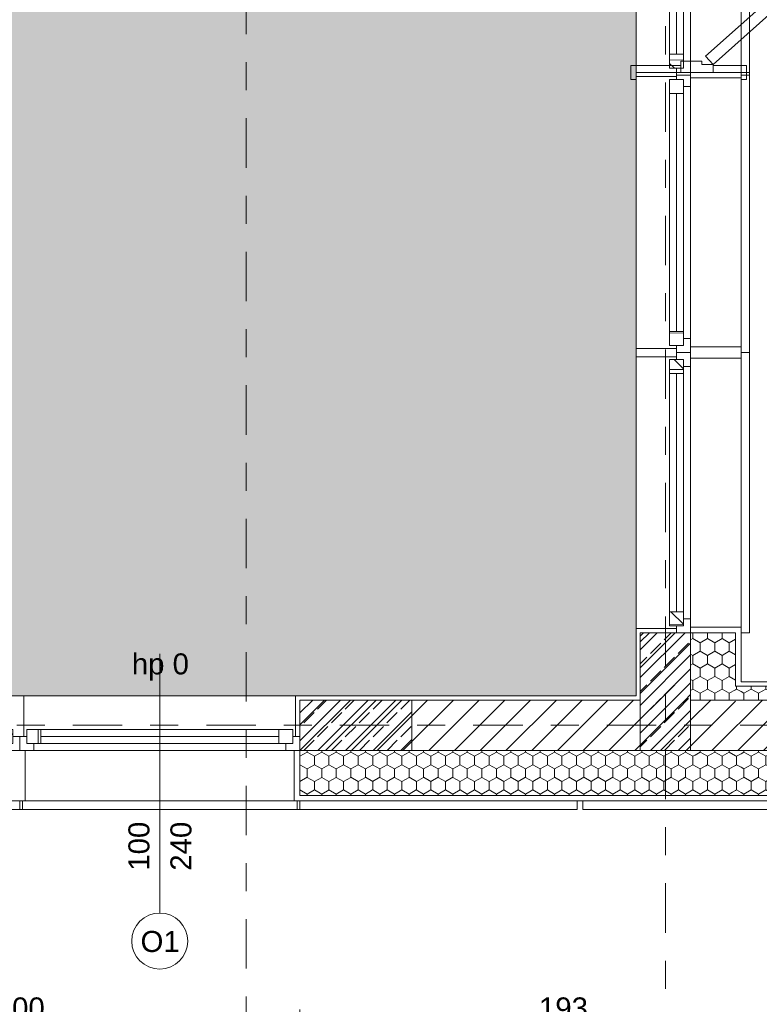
# Model space of a CAD drawing. Extents: x 5465377 to 5465550, y 5925276 to 5925338.
# Tile 71 of 182: x 5465393.15 to 5465395.79, y 5925328.96 to 5925332.47. Entities that reach past the tile are written whole.
import ezdxf
from ezdxf.enums import TextEntityAlignment as Align

# ---------------------------------------------------------------- set-up
doc = ezdxf.new("R2010")
doc.units = 0
doc.header["$MEASUREMENT"] = 0
doc.linetypes.add('Krawędzie ukryte', pattern=[0.19561111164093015, 0.1411111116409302, -0.05449999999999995])
doc.linetypes.add('Kropki i Kreski', pattern=[0.33513888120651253, 0.1763888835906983, -0.08819444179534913, 0, -0.07055555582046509])
for name, color, linetype, lineweight in [('0_Nr_Pióra__1', 7, 'Continuous', 13), ('0_Nr_Pióra__142', 7, 'Continuous', 18), ('0_Nr_Pióra__61', 251, 'Continuous', 20), ('_______wymiarowanie_Nr_Pióra__201', 150, 'Continuous', 0), ('_ARCH_Sciany_Nr_Pióra__141', 7, 'Continuous', 0), ('_ARCH_Sciany_Nr_Pióra__142', 7, 'Continuous', 18), ('_ARCH_strefy_Nr_Pióra__121', 255, 'Continuous', 0), ('_ARCH_strefy_Nr_Pióra__141', 7, 'Continuous', 0), ('Drzwi ArchiCAD_Nr_Pióra__141', 7, 'Continuous', 0), ('EGBD03_Nr_Pióra__141', 7, 'Continuous', 0), ('Okna ArchiCADa_Nr_Pióra__103', 31, 'Continuous', 15), ('Okna ArchiCADa_Nr_Pióra__141', 7, 'Continuous', 0), ('Znaczniki Okien_Nr_Pióra__1', 7, 'Continuous', 13), ('Znaczniki Okien_Nr_Pióra__2', 251, 'Continuous', 15), ('Znaczniki Okien_Nr_Pióra__7', 7, 'Continuous', 35)]:
    doc.layers.add(name, color=color, linetype=linetype, lineweight=lineweight)
for name, color, linetype in [('_______wymiarowanie', 7, 'Continuous'), ('_ARCH_Sciany', 7, 'Continuous'), ('_ARCH_strefy', 7, 'Continuous'), ('EGBD03', 7, 'Continuous'), ('Znaczniki Okien', 7, 'Continuous')]:
    doc.layers.add(name, color=color, linetype=linetype)
doc.styles.add('GENERATED_STYLE_1', font='arial.ttf')
doc.styles.add('GENERATED_STYLE_2', font='txt')
doc.styles.add('GENERATED_STYLE_4', font='arial.ttf')
doc.styles.add('GENERATED_STYLE_5', font='txt')
doc.styles.get("Standard").update_dxf_attribs({"font": 'txt', "bigfont": 'BIGFONT.SHX'})
doc.dimstyles.new('GENERATED_STYLE__1', dxfattribs={"dimtxt": 0.07500000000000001, "dimasz": 0.0475, "dimexe": 0.18, "dimexo": 0, "dimgap": 0.09, "dimtad": 1, "dimtih": 1, "dimtoh": 1, "dimdec": 0, "dimlfac": 100, "dimzin": 0, "dimdsep": 46, "dimtxsty": 'GENERATED_STYLE_5', "dimblk": 'ARROWHEAD_6', "dimblk1": 'ARROWHEAD_6', "dimblk2": 'ARROWHEAD_6', "dimcen": 0.09, "dimclrd": 256, "dimclre": 256, "dimclrt": 256, "dimazin": 0, "dimtfac": 1, "dimtdec": 4, "dimtmove": 0, "dimatfit": 3, "dimfxl": 0, "dimtolj": 1, "dimtzin": 0, "dimarcsym": 0})
doc.dimstyles.new('GENERATED_STYLE__2', dxfattribs={"dimtxt": 0.07500000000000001, "dimasz": 0.0475, "dimexe": 0.18, "dimexo": 0, "dimgap": 0.09, "dimtad": 1, "dimdec": 0, "dimlfac": 100, "dimzin": 0, "dimdsep": 46, "dimtxsty": 'GENERATED_STYLE_5', "dimblk": 'ARROWHEAD_6', "dimblk1": 'ARROWHEAD_6', "dimblk2": 'ARROWHEAD_6', "dimcen": 0.09, "dimclrd": 256, "dimclre": 256, "dimclrt": 256, "dimazin": 0, "dimtfac": 1, "dimtdec": 4, "dimtmove": 0, "dimatfit": 3, "dimfxl": 0, "dimtolj": 1, "dimtzin": 0, "dimarcsym": 0})
pattern_1 = [(90.00000000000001, (5464021.330722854, 5925651.473568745), (-0.05196152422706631, 0), [0.03, -0.06]), (90.00000000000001, (5464021.304742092, 5925651.518568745), (-0.05196152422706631, 0), [0.03, -0.06]), (150.0000000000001, (5464021.330722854, 5925651.503568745), (0.02598076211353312, 0.04500000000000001), [0.03, -0.06]), (150.0000000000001, (5464021.27876133, 5925651.503568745), (0.02598076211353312, 0.04500000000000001), [0.03, -0.06]), (-149.9999999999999, (5464021.330722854, 5925651.473568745), (-0.0259807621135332, 0.04499999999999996), [0.03, -0.05999999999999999]), (-149.9999999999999, (5464021.27876133, 5925651.473568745), (-0.0259807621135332, 0.04499999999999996), [0.03, -0.05999999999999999])]
pattern_2 = [(45, (5464021.330722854, 5925651.473568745), (-0.04596193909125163, 0.04596193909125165), [])]
pattern_3 = [(90.00000000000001, (5464021.330722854, 5925651.473568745), (-0.0649999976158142, 0), []), (45.00000000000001, (5464021.330722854, 5925651.473568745), (-0.0649999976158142, 0.06499999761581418), [])]
pattern_4 = [(45, (5464021.330722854, 5925651.473568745), (-0.04949747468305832, 0.04949747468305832), []), (45, (5464021.305974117, 5925651.498317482), (-0.04949747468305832, 0.04949747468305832), [0.0525, -0.0175])]

# ---------------------------------------------------------------- blocks, each defined once
blk = doc.blocks.new('SALA WIELOFUNKCYJNA_0.8_8', base_point=(5465390.02833805, 5925332.810571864))
at = {"layer": '_ARCH_strefy_Nr_Pióra__121', "linetype": 'Continuous'}
blk.add_hatch(color=256, dxfattribs=at).paths.add_polyline_path([(5465388.154072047, 5925330.044345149), (5465390.154072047, 5925330.044345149), (5465390.154072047, 5925330.059345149), (5465395.354072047, 5925330.059345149), (5465395.354072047, 5925336.50934515), (5465390.154072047, 5925336.50934515), (5465388.154072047, 5925336.50934515), (5465386.304072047, 5925336.50934515), (5465386.304072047, 5925330.059345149), (5465388.154072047, 5925330.059345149)], flags=0)
for p, q in [((5465395.354072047, 5925330.059345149), (5465395.354072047, 5925336.50934515)), ((5465390.154072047, 5925330.059345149), (5465395.354072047, 5925330.059345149))]:
    blk.add_line(p, q, dxfattribs=at)
at = {"layer": '_ARCH_strefy_Nr_Pióra__121', "linetype": 'Continuous', "flags": 128}
blk.add_lwpolyline([(5465388.154072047, 5925330.044345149), (5465390.154072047, 5925330.044345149), (5465390.154072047, 5925330.059345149), (5465395.354072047, 5925330.059345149), (5465395.354072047, 5925336.50934515), (5465390.154072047, 5925336.50934515), (5465388.154072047, 5925336.50934515), (5465386.304072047, 5925336.50934515), (5465386.304072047, 5925330.059345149), (5465388.154072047, 5925330.059345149)], close=True, dxfattribs=at)
at = {"linetype": 'Continuous', "flags": 1}
for tag in ['ROOM_AREA', 'ROOM_PERIM', 'ROOM_WALLS_SURF', 'ROOM_DOORS_SURF', 'ROOM_WINDS_SURF', 'ROOM_BASELEV', 'ROOM_HEIGHT', 'ROOM_NET_AREA', 'ROOM_REDUCED_AREA', 'ROOM_CALC_AREA', 'ROOM_VOLUME']:
    blk.add_attdef(tag, text='', height=2, dxfattribs=at).set_placement((5465390.02833805, 5925331.777444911), align=Align.BOTTOM_LEFT)
at = {"layer": '_ARCH_strefy_Nr_Pióra__141'}
for tag, style, p in [('ROOM_NUMBER', 'GENERATED_STYLE_1', (5465389.933252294, 5925332.89387432)), ('ROOM_NAME', 'GENERATED_STYLE_2', (5465389.307866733, 5925332.728218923))]:
    blk.add_attdef(tag, text='', height=0.1, dxfattribs=dict(at, style=style)).set_placement(p, align=Align.BOTTOM_LEFT)
blk = doc.blocks.new('O1 rozwierane 12', base_point=(5464021.330722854, 5925651.473568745))
at = {"layer": 'Okna ArchiCADa_Nr_Pióra__103', "linetype": 'Continuous'}
h = blk.add_hatch(dxfattribs=at)
h.set_pattern_fill('cegła_szamotowa', color=256, style=0, pattern_type=2)
h.set_pattern_definition(pattern_3)
h.paths.add_polyline_path([(5464020.855722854, 5925651.398568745), (5464020.905722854, 5925651.398568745), (5464020.905722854, 5925651.448568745), (5464020.855722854, 5925651.448568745)], flags=0)
h = blk.add_hatch(dxfattribs=at)
h.set_pattern_fill('cegła_szamotowa', color=256, style=0, pattern_type=2)
h.set_pattern_definition(pattern_3)
h.paths.add_polyline_path([(5464021.805722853, 5925651.448568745), (5464021.755722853, 5925651.448568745), (5464021.755722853, 5925651.398568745), (5464021.805722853, 5925651.398568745)], flags=0)
at = {"layer": 'Okna ArchiCADa_Nr_Pióra__141', "linetype": 'Continuous'}
for p, q in [((5464020.830722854, 5925651.653568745), (5464020.830722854, 5925651.683568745)), ((5464020.830722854, 5925651.683568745), (5464021.830722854, 5925651.683568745)), ((5464021.830722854, 5925651.683568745), (5464021.830722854, 5925651.653568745)), ((5464020.850722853, 5925651.653568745), (5464021.810722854, 5925651.653568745)), ((5464020.880722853, 5925651.473568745), (5464020.830722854, 5925651.473568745)), ((5464020.830722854, 5925651.473568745), (5464020.830722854, 5925651.423568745)), ((5464020.830722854, 5925651.473568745), (5464020.830722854, 5925651.423568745)), ((5464020.855722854, 5925651.423568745), (5464020.855722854, 5925651.448568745)), ((5464020.855722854, 5925651.448568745), (5464020.880722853, 5925651.448568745)), ((5464020.905722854, 5925651.448568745), (5464020.855722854, 5925651.448568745)), ((5464020.855722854, 5925651.448568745), (5464020.855722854, 5925651.398568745)), ((5464020.880722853, 5925651.448568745), (5464020.880722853, 5925651.473568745)), ((5464021.780722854, 5925651.473568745), (5464020.880722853, 5925651.473568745)), ((5464020.905722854, 5925651.448568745), (5464021.755722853, 5925651.448568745)), ((5464020.905722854, 5925651.398568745), (5464020.905722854, 5925651.448568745)), ((5464021.805722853, 5925651.448568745), (5464021.755722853, 5925651.448568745)), ((5464021.755722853, 5925651.448568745), (5464021.755722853, 5925651.398568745)), ((5464021.830722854, 5925651.473568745), (5464021.780722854, 5925651.473568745)), ((5464021.780722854, 5925651.473568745), (5464021.780722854, 5925651.448568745)), ((5464021.780722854, 5925651.448568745), (5464021.805722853, 5925651.448568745)), ((5464021.805722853, 5925651.448568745), (5464021.805722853, 5925651.423568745)), ((5464021.805722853, 5925651.398568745), (5464021.805722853, 5925651.448568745)), ((5464021.830722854, 5925651.423568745), (5464021.830722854, 5925651.473568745)), ((5464021.830722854, 5925651.473568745), (5464021.830722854, 5925651.423568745)), ((5464020.830722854, 5925651.423568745), (5464020.855722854, 5925651.423568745)), ((5464020.905722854, 5925651.423568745), (5464021.755722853, 5925651.423568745)), ((5464021.805722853, 5925651.423568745), (5464021.830722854, 5925651.423568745)), ((5464020.855722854, 5925651.398568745), (5464020.905722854, 5925651.398568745)), ((5464020.905722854, 5925651.398568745), (5464021.755722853, 5925651.398568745)), ((5464020.905722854, 5925651.398568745), (5464021.755722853, 5925651.398568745)), ((5464021.755722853, 5925651.398568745), (5464021.805722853, 5925651.398568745)), ((5464020.845722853, 5925651.278568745), (5464021.815722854, 5925651.278568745)), ((5464020.845722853, 5925651.278568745), (5464021.815722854, 5925651.278568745))]:
    blk.add_line(p, q, dxfattribs=at)
blk = doc.blocks.new('D1 Drzwi proste 12_2', base_point=(5464021.330722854, 5925651.473568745))
at = {"layer": 'Drzwi ArchiCAD_Nr_Pióra__141', "linetype": 'Continuous'}
for p, q in [((5464021.174582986, 5925652.178250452), (5464021.144723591, 5925652.151634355)), ((5464021.144723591, 5925652.151634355), (5464021.772863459, 5925651.446952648)), ((5464021.802722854, 5925651.473568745), (5464021.174582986, 5925652.178250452)), ((5464020.805722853, 5925651.573568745), (5464020.805722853, 5925651.592568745)), ((5464020.805722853, 5925651.592568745), (5464020.855722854, 5925651.592568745)), ((5464020.855722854, 5925651.592568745), (5464020.855722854, 5925651.573568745)), ((5464021.805722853, 5925651.592568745), (5464021.855722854, 5925651.592568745)), ((5464021.805722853, 5925651.573568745), (5464021.805722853, 5925651.592568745)), ((5464021.855722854, 5925651.592568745), (5464021.855722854, 5925651.573568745)), ((5464020.855722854, 5925651.573568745), (5464020.805722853, 5925651.573568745)), ((5464020.830722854, 5925651.573568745), (5464020.805722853, 5925651.573568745)), ((5464020.830722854, 5925651.473568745), (5464020.830722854, 5925651.573568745)), ((5464020.830722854, 5925651.573568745), (5464020.855722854, 5925651.573568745)), ((5464020.830722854, 5925651.573568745), (5464020.830722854, 5925651.553568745)), ((5464020.830722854, 5925651.553568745), (5464020.830722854, 5925651.473568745)), ((5464020.855722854, 5925651.573568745), (5464020.855722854, 5925651.473568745)), ((5464021.805722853, 5925651.473568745), (5464021.805722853, 5925651.573568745)), ((5464021.805722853, 5925651.573568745), (5464021.830722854, 5925651.573568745)), ((5464021.855722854, 5925651.573568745), (5464021.805722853, 5925651.573568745)), ((5464021.830722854, 5925651.573568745), (5464021.830722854, 5925651.473568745)), ((5464021.830722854, 5925651.573568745), (5464021.830722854, 5925651.553568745)), ((5464021.830722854, 5925651.573568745), (5464021.855722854, 5925651.573568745)), ((5464021.830722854, 5925651.553568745), (5464021.830722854, 5925651.473568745)), ((5464020.855722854, 5925651.473568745), (5464020.830722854, 5925651.473568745)), ((5464020.858722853, 5925651.473568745), (5464020.830722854, 5925651.473568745)), ((5464020.830722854, 5925651.473568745), (5464020.830722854, 5925651.358568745)), ((5464020.830722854, 5925651.473568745), (5464020.830722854, 5925651.393568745)), ((5464020.858722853, 5925651.433568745), (5464020.858722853, 5925651.473568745)), ((5464021.772863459, 5925651.446952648), (5464021.802722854, 5925651.473568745)), ((5464021.830722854, 5925651.473568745), (5464021.802722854, 5925651.473568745)), ((5464021.802722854, 5925651.473568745), (5464021.802722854, 5925651.433568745)), ((5464021.830722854, 5925651.473568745), (5464021.805722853, 5925651.473568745)), ((5464021.830722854, 5925651.358568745), (5464021.830722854, 5925651.473568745)), ((5464021.830722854, 5925651.473568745), (5464021.830722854, 5925651.393568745)), ((5464020.870722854, 5925651.433568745), (5464020.858722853, 5925651.433568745)), ((5464020.870722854, 5925651.358568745), (5464020.870722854, 5925651.433568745)), ((5464021.802722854, 5925651.433568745), (5464021.790722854, 5925651.433568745)), ((5464021.790722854, 5925651.433568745), (5464021.790722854, 5925651.358568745)), ((5464020.830722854, 5925651.393568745), (5464020.830722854, 5925651.358568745)), ((5464021.830722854, 5925651.393568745), (5464021.830722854, 5925651.358568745)), ((5464020.830722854, 5925651.198568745), (5464020.830722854, 5925651.358568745)), ((5464020.830722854, 5925651.358568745), (5464020.855722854, 5925651.358568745)), ((5464020.830722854, 5925651.358568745), (5464020.870722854, 5925651.358568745)), ((5464020.830722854, 5925651.358568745), (5464020.830722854, 5925651.213568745)), ((5464020.855722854, 5925651.358568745), (5464020.855722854, 5925651.198568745)), ((5464021.790722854, 5925651.358568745), (5464021.830722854, 5925651.358568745)), ((5464021.805722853, 5925651.198568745), (5464021.805722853, 5925651.358568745)), ((5464021.805722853, 5925651.358568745), (5464021.830722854, 5925651.358568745)), ((5464021.830722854, 5925651.358568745), (5464021.830722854, 5925651.198568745)), ((5464021.830722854, 5925651.358568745), (5464021.830722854, 5925651.213568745)), ((5464020.830722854, 5925651.213568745), (5464020.830722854, 5925651.198568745)), ((5464021.830722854, 5925651.213568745), (5464021.830722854, 5925651.198568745)), ((5464020.805722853, 5925651.179568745), (5464020.805722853, 5925651.198568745)), ((5464020.805722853, 5925651.198568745), (5464020.855722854, 5925651.198568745)), ((5464020.830722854, 5925651.198568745), (5464020.805722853, 5925651.198568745)), ((5464020.855722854, 5925651.179568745), (5464020.805722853, 5925651.179568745)), ((5464020.855722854, 5925651.198568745), (5464020.830722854, 5925651.198568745)), ((5464020.855722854, 5925651.198568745), (5464020.855722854, 5925651.179568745)), ((5464021.830722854, 5925651.198568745), (5464021.805722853, 5925651.198568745)), ((5464021.805722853, 5925651.198568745), (5464021.855722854, 5925651.198568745)), ((5464021.805722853, 5925651.179568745), (5464021.805722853, 5925651.198568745)), ((5464021.855722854, 5925651.179568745), (5464021.805722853, 5925651.179568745)), ((5464021.830722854, 5925651.198568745), (5464021.855722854, 5925651.198568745)), ((5464021.855722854, 5925651.198568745), (5464021.855722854, 5925651.179568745))]:
    blk.add_line(p, q, dxfattribs=at)
blk.add_arc((5464021.802722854, 5925651.473568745), 0.944, 134.1417183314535, 180, dxfattribs=at)
blk = doc.blocks.new('Ściana_3', base_point=(5465395.354072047, 5925330.059345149))
at = {"layer": '_ARCH_Sciany_Nr_Pióra__141', "linetype": 'Continuous'}
h = blk.add_hatch(dxfattribs=at)
h.set_pattern_fill('cegła_zwykła', color=256, style=0, pattern_type=2)
h.set_pattern_definition(pattern_2)
h.paths.add_polyline_path([(5465395.369072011, 5925330.044345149), (5465395.549072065, 5925330.044345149), (5465395.549072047, 5925330.284345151), (5465395.499072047, 5925330.284345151), (5465395.369072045, 5925330.284345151)], flags=0)
h = blk.add_hatch(dxfattribs=at)
h.set_pattern_fill('Styropian2', color=256, style=0, pattern_type=2)
h.set_pattern_definition(pattern_1)
h.paths.add_polyline_path([(5465395.709072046, 5925330.28434515), (5465395.549072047, 5925330.28434515), (5465395.549072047, 5925330.09434515), (5465395.709072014, 5925330.09434515)], flags=0)
h = blk.add_hatch(dxfattribs=at)
h.set_pattern_fill('Styropian2', color=256, style=0, pattern_type=2)
h.set_pattern_definition(pattern_1)
h.paths.add_polyline_path([(5465395.709072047, 5925330.044345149), (5465395.709072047, 5925330.09434515), (5465395.549072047, 5925330.09434515), (5465395.549072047, 5925330.044345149)], flags=0)
h = blk.add_hatch(dxfattribs=at)
h.set_pattern_fill('Styropian2', color=256, style=0, pattern_type=2)
h.set_pattern_definition(pattern_1)
h.paths.add_polyline_path([(5465395.729072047, 5925330.044345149), (5465395.729072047, 5925330.09434515), (5465395.709072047, 5925330.09434515), (5465395.709072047, 5925330.044345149)], flags=0)
h = blk.add_hatch(dxfattribs=at)
h.set_pattern_fill('cegła_zwykła', color=256, style=0, pattern_type=2)
h.set_pattern_definition(pattern_2)
h.paths.add_polyline_path([(5465395.549072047, 5925329.864345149), (5465395.549072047, 5925330.044345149), (5465395.369072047, 5925330.044345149)], flags=0)
h = blk.add_hatch(dxfattribs=at)
h.set_pattern_fill('cegła_zwykła', color=256, style=0, pattern_type=2)
h.set_pattern_definition(pattern_2)
h.paths.add_polyline_path([(5465395.709072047, 5925329.864345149), (5465395.709072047, 5925330.044345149), (5465395.549072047, 5925330.044345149), (5465395.549072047, 5925329.864345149)], flags=0)
h = blk.add_hatch(dxfattribs=at)
h.set_pattern_fill('cegła_zwykła', color=256, style=0, pattern_type=2)
h.set_pattern_definition(pattern_2)
h.paths.add_polyline_path([(5465395.729072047, 5925329.864345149), (5465395.729072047, 5925330.044345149), (5465395.709072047, 5925330.044345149), (5465395.709072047, 5925329.864345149)], flags=0)
h = blk.add_hatch(dxfattribs=at)
h.set_pattern_fill('Styropian2', color=256, style=0, pattern_type=2)
h.set_pattern_definition(pattern_1)
h.paths.add_polyline_path([(5465395.709072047, 5925329.864345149), (5465395.549072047, 5925329.864345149)], flags=0)
h = blk.add_hatch(dxfattribs=at)
h.set_pattern_fill('Styropian2', color=256, style=0, pattern_type=2)
h.set_pattern_definition(pattern_1)
h.paths.add_polyline_path([(5465395.709072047, 5925329.704345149), (5465395.709072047, 5925329.864345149), (5465395.549072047, 5925329.864345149)], flags=0)
h = blk.add_hatch(dxfattribs=at)
h.set_pattern_fill('Styropian2', color=256, style=0, pattern_type=2)
h.set_pattern_definition(pattern_1)
h.paths.add_polyline_path([(5465395.729072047, 5925329.704345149), (5465395.729072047, 5925329.864345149), (5465395.709072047, 5925329.864345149), (5465395.709072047, 5925329.704345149)], flags=0)
for p, q in [((5465395.354072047, 5925332.274345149), (5465395.354072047, 5925332.269345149)), ((5465395.354072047, 5925332.269345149), (5465395.499072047, 5925332.269345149)), ((5465395.499072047, 5925332.274345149), (5465395.499072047, 5925332.269345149)), ((5465395.549072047, 5925332.274345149), (5465395.549072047, 5925332.26434515)), ((5465395.729072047, 5925332.26434515), (5465395.549072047, 5925332.26434515)), ((5465395.729072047, 5925332.274345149), (5465395.729072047, 5925332.26434515)), ((5465395.354072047, 5925331.299345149), (5465395.499072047, 5925331.299345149)), ((5465395.354072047, 5925331.284345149), (5465395.354072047, 5925331.299345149)), ((5465395.354072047, 5925331.284345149), (5465395.354072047, 5925331.269345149)), ((5465395.499072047, 5925331.284345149), (5465395.499072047, 5925331.299345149)), ((5465395.499072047, 5925331.284345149), (5465395.499072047, 5925331.269345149)), ((5465395.729072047, 5925331.30434515), (5465395.549072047, 5925331.30434515)), ((5465395.549072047, 5925331.284345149), (5465395.549072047, 5925331.30434515)), ((5465395.549072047, 5925331.284345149), (5465395.549072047, 5925331.26434515)), ((5465395.729072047, 5925331.284345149), (5465395.729072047, 5925331.30434515)), ((5465395.729072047, 5925331.284345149), (5465395.729072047, 5925331.26434515)), ((5465395.354072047, 5925331.269345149), (5465395.499072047, 5925331.269345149)), ((5465395.729072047, 5925331.26434515), (5465395.549072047, 5925331.26434515)), ((5465395.354072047, 5925330.299345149), (5465395.499072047, 5925330.299345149)), ((5465395.354072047, 5925330.284345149), (5465395.354072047, 5925330.299345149)), ((5465395.499072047, 5925330.284345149), (5465395.499072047, 5925330.299345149)), ((5465395.729072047, 5925330.30434515), (5465395.549072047, 5925330.30434515)), ((5465395.549072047, 5925330.284345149), (5465395.549072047, 5925330.30434515)), ((5465395.729072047, 5925330.284345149), (5465395.729072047, 5925330.30434515)), ((5465395.354072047, 5925330.284345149), (5465395.354072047, 5925330.059345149)), ((5465395.549072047, 5925330.284345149), (5465395.499072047, 5925330.284345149)), ((5465395.709072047, 5925330.284345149), (5465395.549072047, 5925330.284345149)), ((5465395.709072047, 5925330.09434515), (5465395.709072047, 5925330.284345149)), ((5465395.729072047, 5925330.109345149), (5465395.729072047, 5925330.284345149)), ((5465395.729072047, 5925330.09434515), (5465395.709072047, 5925330.09434515)), ((5465395.709072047, 5925329.704345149), (5465395.729072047, 5925329.704345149))]:
    blk.add_line(p, q, dxfattribs=at)
at = {"layer": '_ARCH_Sciany_Nr_Pióra__142', "linetype": 'Continuous'}
for p, q in [((5465395.369072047, 5925330.284345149), (5465395.369072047, 5925330.044345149)), ((5465395.369072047, 5925330.284345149), (5465395.499072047, 5925330.284345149)), ((5465395.549072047, 5925330.044345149), (5465395.549072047, 5925330.284345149)), ((5465395.709072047, 5925330.044345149), (5465395.549072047, 5925330.044345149)), ((5465395.729072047, 5925330.044345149), (5465395.709072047, 5925330.044345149)), ((5465395.549072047, 5925329.864345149), (5465395.709072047, 5925329.864345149)), ((5465395.709072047, 5925329.864345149), (5465395.729072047, 5925329.864345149))]:
    blk.add_line(p, q, dxfattribs=at)
at = {"layer": 'Drzwi ArchiCAD_Nr_Pióra__141', "linetype": 'Continuous', "rotation": 270.000000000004}
blk.add_blockref('D1 Drzwi proste 12_2', (5465395.629072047, 5925332.784345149), dxfattribs=at)
at = {"layer": 'Okna ArchiCADa_Nr_Pióra__141', "linetype": 'Continuous', "rotation": 270.000000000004}
for p in [(5465395.549072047, 5925332.774345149), (5465395.549072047, 5925331.784345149), (5465395.549072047, 5925330.784345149)]:
    blk.add_blockref('O1 rozwierane 12', p, dxfattribs=at)
blk = doc.blocks.new('O1 rozwierane 12_4', base_point=(5464021.330722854, 5925651.473568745))
at = {"layer": 'Okna ArchiCADa_Nr_Pióra__103', "linetype": 'Continuous'}
h = blk.add_hatch(dxfattribs=at)
h.set_pattern_fill('cegła_szamotowa', color=256, style=0, pattern_type=2)
h.set_pattern_definition(pattern_3)
h.paths.add_polyline_path([(5464020.855722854, 5925651.398568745), (5464020.905722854, 5925651.398568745), (5464020.905722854, 5925651.448568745), (5464020.855722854, 5925651.448568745)], flags=0)
h = blk.add_hatch(dxfattribs=at)
h.set_pattern_fill('cegła_szamotowa', color=256, style=0, pattern_type=2)
h.set_pattern_definition(pattern_3)
h.paths.add_polyline_path([(5464021.805722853, 5925651.448568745), (5464021.755722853, 5925651.448568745), (5464021.755722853, 5925651.398568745), (5464021.805722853, 5925651.398568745)], flags=0)
at = {"layer": 'Okna ArchiCADa_Nr_Pióra__141', "linetype": 'Continuous'}
for p, q in [((5464020.830722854, 5925651.653568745), (5464020.830722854, 5925651.683568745)), ((5464020.830722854, 5925651.683568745), (5464021.830722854, 5925651.683568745)), ((5464021.830722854, 5925651.683568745), (5464021.830722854, 5925651.653568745)), ((5464020.850722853, 5925651.653568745), (5464021.810722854, 5925651.653568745)), ((5464020.880722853, 5925651.473568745), (5464020.830722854, 5925651.473568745)), ((5464020.830722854, 5925651.473568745), (5464020.830722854, 5925651.423568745)), ((5464020.830722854, 5925651.473568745), (5464020.830722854, 5925651.423568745)), ((5464020.855722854, 5925651.423568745), (5464020.855722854, 5925651.448568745)), ((5464020.855722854, 5925651.448568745), (5464020.880722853, 5925651.448568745)), ((5464020.905722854, 5925651.448568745), (5464020.855722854, 5925651.448568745)), ((5464020.855722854, 5925651.448568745), (5464020.855722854, 5925651.398568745)), ((5464020.880722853, 5925651.448568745), (5464020.880722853, 5925651.473568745)), ((5464021.780722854, 5925651.473568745), (5464020.880722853, 5925651.473568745)), ((5464020.905722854, 5925651.448568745), (5464021.755722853, 5925651.448568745)), ((5464020.905722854, 5925651.398568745), (5464020.905722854, 5925651.448568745)), ((5464021.805722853, 5925651.448568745), (5464021.755722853, 5925651.448568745)), ((5464021.755722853, 5925651.448568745), (5464021.755722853, 5925651.398568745)), ((5464021.830722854, 5925651.473568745), (5464021.780722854, 5925651.473568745)), ((5464021.780722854, 5925651.473568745), (5464021.780722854, 5925651.448568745)), ((5464021.780722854, 5925651.448568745), (5464021.805722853, 5925651.448568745)), ((5464021.805722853, 5925651.448568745), (5464021.805722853, 5925651.423568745)), ((5464021.805722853, 5925651.398568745), (5464021.805722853, 5925651.448568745)), ((5464021.830722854, 5925651.423568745), (5464021.830722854, 5925651.473568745)), ((5464021.830722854, 5925651.473568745), (5464021.830722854, 5925651.423568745)), ((5464020.830722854, 5925651.423568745), (5464020.855722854, 5925651.423568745)), ((5464020.905722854, 5925651.423568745), (5464021.755722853, 5925651.423568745)), ((5464021.805722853, 5925651.423568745), (5464021.830722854, 5925651.423568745)), ((5464020.855722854, 5925651.398568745), (5464020.905722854, 5925651.398568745)), ((5464020.905722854, 5925651.398568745), (5464021.755722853, 5925651.398568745)), ((5464020.905722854, 5925651.398568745), (5464021.755722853, 5925651.398568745)), ((5464021.755722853, 5925651.398568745), (5464021.805722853, 5925651.398568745)), ((5464020.845722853, 5925651.278568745), (5464021.815722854, 5925651.278568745)), ((5464020.845722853, 5925651.278568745), (5464021.815722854, 5925651.278568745))]:
    blk.add_line(p, q, dxfattribs=at)
blk = doc.blocks.new('Znacznik O 12_2', base_point=(5464021.330722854, 5925651.473568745))
at = {"layer": 'Znaczniki Okien_Nr_Pióra__1', "linetype": 'Continuous'}
blk.add_line((5464021.330722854, 5925650.698568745), (5464021.330722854, 5925651.623568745), dxfattribs=at)
at = {"layer": 'Znaczniki Okien_Nr_Pióra__2', "linetype": 'Continuous'}
for start, end in [(0, 180), (180, 0)]:
    blk.add_arc((5464021.330722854, 5925650.598568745), 0.1, start, end, dxfattribs=at)
at = {"layer": 'Znaczniki Okien_Nr_Pióra__7', "linetype": 'Continuous', "char_height": 0.07500000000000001, "attachment_point": 7, "style": 'GENERATED_STYLE_1'}
for s, insert in [('{hp 0}', (5464021.230950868, 5925651.527493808)), ('{O1}', (5464021.262150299, 5925650.558518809))]:
    blk.add_mtext(s, dxfattribs=dict(at, insert=insert))
at = {"layer": 'Znaczniki Okien_Nr_Pióra__7', "linetype": 'Continuous', "char_height": 0.07500000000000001, "attachment_point": 7, "rotation": 89.99999999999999, "style": 'GENERATED_STYLE_1'}
for s, insert in [('{100}', (5464021.29479779, 5925650.849649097)), ('{240}', (5464021.44479779, 5925650.849649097))]:
    blk.add_mtext(s, dxfattribs=dict(at, insert=insert))
blk = doc.blocks.new('Ściana_17', base_point=(5465390.154072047, 5925330.059345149))
at = {"layer": '_ARCH_Sciany_Nr_Pióra__141', "linetype": 'Continuous'}
h = blk.add_hatch(dxfattribs=at)
h.set_pattern_fill('cegła_zwykła', color=256, style=0, pattern_type=2)
h.set_pattern_definition(pattern_2)
h.paths.add_polyline_path([(5465394.154072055, 5925329.864345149), (5465395.549072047, 5925329.864345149), (5465395.369072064, 5925330.044345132), (5465394.154072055, 5925330.044345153), (5465394.154072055, 5925329.914345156)], flags=0)
h = blk.add_hatch(dxfattribs=at)
h.set_pattern_fill('Styropian2', color=256, style=0, pattern_type=2)
h.set_pattern_definition(pattern_1)
h.paths.add_polyline_path([(5465395.549071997, 5925329.86434517), (5465394.154072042, 5925329.864345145), (5465394.154072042, 5925329.704345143), (5465395.709072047, 5925329.704345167)], flags=0)
for p, q in [((5465393.154072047, 5925330.059345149), (5465393.139072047, 5925330.059345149)), ((5465393.154072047, 5925330.059345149), (5465393.169072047, 5925330.059345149)), ((5465393.169072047, 5925330.059345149), (5465393.169072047, 5925329.914345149)), ((5465394.139072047, 5925330.059345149), (5465394.139072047, 5925329.914345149)), ((5465394.154072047, 5925330.059345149), (5465394.139072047, 5925330.059345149)), ((5465395.354072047, 5925330.059345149), (5465394.154072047, 5925330.059345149)), ((5465393.154072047, 5925329.914345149), (5465393.139072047, 5925329.914345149)), ((5465393.154072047, 5925329.914345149), (5465393.169072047, 5925329.914345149)), ((5465394.154072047, 5925329.914345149), (5465394.139072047, 5925329.914345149)), ((5465394.154072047, 5925329.864345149), (5465394.154072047, 5925329.914345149)), ((5465393.154072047, 5925329.864345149), (5465393.134072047, 5925329.864345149)), ((5465393.154072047, 5925329.864345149), (5465393.174072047, 5925329.864345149)), ((5465393.174072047, 5925329.684345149), (5465393.174072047, 5925329.864345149)), ((5465394.134072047, 5925329.684345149), (5465394.134072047, 5925329.864345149)), ((5465394.154072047, 5925329.864345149), (5465394.134072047, 5925329.864345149)), ((5465394.154072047, 5925329.704345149), (5465394.154072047, 5925329.864345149)), ((5465394.154072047, 5925329.704345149), (5465395.709072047, 5925329.704345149)), ((5465393.154072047, 5925329.684345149), (5465393.134072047, 5925329.684345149)), ((5465393.154072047, 5925329.684345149), (5465393.174072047, 5925329.684345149)), ((5465394.154072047, 5925329.684345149), (5465394.134072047, 5925329.684345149)), ((5465394.154072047, 5925329.684345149), (5465395.729072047, 5925329.684345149))]:
    blk.add_line(p, q, dxfattribs=at)
at = {"layer": '_ARCH_Sciany_Nr_Pióra__142', "linetype": 'Continuous'}
for p, q in [((5465395.369072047, 5925330.044345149), (5465394.154072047, 5925330.044345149)), ((5465394.154072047, 5925330.044345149), (5465394.154072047, 5925329.914345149)), ((5465394.154072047, 5925329.864345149), (5465395.549072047, 5925329.864345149))]:
    blk.add_line(p, q, dxfattribs=at)
at = {"layer": 'Okna ArchiCADa_Nr_Pióra__141', "linetype": 'Continuous', "xscale": -1, "rotation": 180.0000000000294}
for p in [(5465392.654072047, 5925329.864345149), (5465393.654072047, 5925329.864345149)]:
    blk.add_blockref('O1 rozwierane 12_4', p, dxfattribs=at)
at = {"layer": 'Znaczniki Okien'}
blk.add_blockref('Znacznik O 12_2', (5465393.654072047, 5925330.059345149), dxfattribs=at)
blk = doc.blocks.new('Ściana_343', base_point=(5465394.154072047, 5925329.684345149))
at = {"layer": '_ARCH_Sciany_Nr_Pióra__141', "linetype": 'Continuous'}
for p, q in [((5465395.144072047, 5925329.684345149), (5465394.154072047, 5925329.684345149)), ((5465394.154072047, 5925329.684345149), (5465394.154072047, 5925329.654345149)), ((5465394.154072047, 5925329.654345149), (5465395.144072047, 5925329.654345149)), ((5465395.144072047, 5925329.654345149), (5465395.144072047, 5925329.684345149))]:
    blk.add_line(p, q, dxfattribs=at)
blk = doc.blocks.new('Ściana_344', base_point=(5465395.164072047, 5925329.684345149))
at = {"layer": '_ARCH_Sciany_Nr_Pióra__141', "linetype": 'Continuous'}
for p, q in [((5465396.154072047, 5925329.684345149), (5465395.164072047, 5925329.684345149)), ((5465395.164072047, 5925329.684345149), (5465395.164072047, 5925329.654345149)), ((5465395.164072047, 5925329.654345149), (5465396.154072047, 5925329.654345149)), ((5465396.154072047, 5925329.654345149), (5465396.154072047, 5925329.684345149))]:
    blk.add_line(p, q, dxfattribs=at)
blk = doc.blocks.new('Ściana_348', base_point=(5465393.164072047, 5925329.684345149))
at = {"layer": '_ARCH_Sciany_Nr_Pióra__141', "linetype": 'Krawędzie ukryte'}
for p, q in [((5465394.144072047, 5925329.684345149), (5465393.164072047, 5925329.684345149)), ((5465393.164072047, 5925329.684345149), (5465393.164072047, 5925329.654345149)), ((5465393.164072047, 5925329.654345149), (5465394.144072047, 5925329.654345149)), ((5465394.144072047, 5925329.654345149), (5465394.144072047, 5925329.684345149))]:
    blk.add_line(p, q, dxfattribs=at)
blk = doc.blocks.new('Ściana_361', base_point=(5465395.354072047, 5925330.109345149))
at = {"layer": '_ARCH_Sciany_Nr_Pióra__141', "linetype": 'Continuous'}
h = blk.add_hatch(dxfattribs=at)
h.set_pattern_fill('Styropian2', color=256, style=0, pattern_type=2)
h.set_pattern_definition(pattern_1)
h.paths.add_polyline_path([(5465396.154072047, 5925330.09434515), (5465395.729072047, 5925330.09434515), (5465395.729072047, 5925330.044345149), (5465396.154072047, 5925330.044345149)], flags=0)
h = blk.add_hatch(dxfattribs=at)
h.set_pattern_fill('cegła_zwykła', color=256, style=0, pattern_type=2)
h.set_pattern_definition(pattern_2)
h.paths.add_polyline_path([(5465396.154072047, 5925330.044345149), (5465395.729072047, 5925330.044345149), (5465395.729072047, 5925329.864345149), (5465396.154072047, 5925329.864345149)], flags=0)
h = blk.add_hatch(dxfattribs=at)
h.set_pattern_fill('Styropian2', color=256, style=0, pattern_type=2)
h.set_pattern_definition(pattern_1)
h.paths.add_polyline_path([(5465395.729072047, 5925329.704345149), (5465396.154072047, 5925329.704345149), (5465396.154072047, 5925329.864345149), (5465395.729072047, 5925329.864345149)], flags=0)
for p, q in [((5465396.154072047, 5925330.109345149), (5465395.729072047, 5925330.109345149)), ((5465396.154072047, 5925330.09434515), (5465395.729072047, 5925330.09434515)), ((5465396.154072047, 5925330.109345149), (5465396.154072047, 5925330.09434515)), ((5465396.154072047, 5925330.09434515), (5465396.154072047, 5925330.044345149)), ((5465396.154072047, 5925330.044345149), (5465396.154072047, 5925329.864345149)), ((5465396.154072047, 5925329.864345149), (5465396.154072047, 5925329.704345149)), ((5465395.729072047, 5925329.704345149), (5465396.154072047, 5925329.704345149)), ((5465396.154072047, 5925329.704345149), (5465396.154072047, 5925329.684345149)), ((5465395.729072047, 5925329.684345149), (5465396.154072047, 5925329.684345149))]:
    blk.add_line(p, q, dxfattribs=at)
at = {"layer": '_ARCH_Sciany_Nr_Pióra__142', "linetype": 'Continuous'}
for p, q in [((5465396.154072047, 5925330.044345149), (5465395.729072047, 5925330.044345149)), ((5465395.729072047, 5925329.864345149), (5465396.154072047, 5925329.864345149))]:
    blk.add_line(p, q, dxfattribs=at)
blk = doc.blocks.new('Linia_7815', base_point=(5465396.980076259, 5925329.954345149))
at = {"layer": 'EGBD03_Nr_Pióra__141', "linetype": 'Kropki i Kreski'}
blk.add_line((5465396.855076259, 5925329.954345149), (5465377.424707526, 5925329.954345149), dxfattribs=at)
blk = doc.blocks.new('Linia_7816', base_point=(5465395.459072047, 5925338.090376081))
at = {"layer": 'EGBD03_Nr_Pióra__141', "linetype": 'Kropki i Kreski'}
blk.add_line((5465395.459072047, 5925337.965376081), (5465395.459072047, 5925328.457512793), dxfattribs=at)
blk = doc.blocks.new('*D288', base_point=(5464021.330722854, 5925651.473568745))
at = {"layer": '_______wymiarowanie_Nr_Pióra__201', "linetype": 'Continuous'}
for p, q in [((5465378.124072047, 5925328.447212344), (5465378.124072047, 5925328.540962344)), ((5465396.184072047, 5925328.447212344), (5465396.184072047, 5925328.540962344)), ((5465378.149072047, 5925328.519087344), (5465378.099072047, 5925328.469087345)), ((5465396.159072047, 5925328.469087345), (5465396.209072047, 5925328.519087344)), ((5465378.086572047, 5925328.494087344), (5465378.124072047, 5925328.494087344)), ((5465378.124072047, 5925328.494087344), (5465396.184072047, 5925328.494087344)), ((5465396.184072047, 5925328.494087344), (5465396.221572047, 5925328.494087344))]:
    blk.add_line(p, q, dxfattribs=at)
at = {"layer": '_______wymiarowanie_Nr_Pióra__201', "insert": (5465387.025843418, 5925328.584087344), "char_height": 0.07500000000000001, "attachment_point": 1, "style": 'GENERATED_STYLE_4'}
blk.add_mtext('{1\xa0806}', dxfattribs=at)
blk = doc.blocks.new('ARROWHEAD_6')
at = {"linetype": 'Continuous'}
for p, q in [((0, 0), (-1, 0)), ((-0.5, -0.5), (0.5, 0.5))]:
    blk.add_line(p, q, dxfattribs=at)
blk = doc.blocks.new('*D291', base_point=(5464021.330722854, 5925651.473568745))
at = {"layer": '_______wymiarowanie_Nr_Pióra__201', "linetype": 'Continuous'}
for p, q in [((5465395.484072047, 5925328.713278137), (5465395.434072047, 5925328.663278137)), ((5465395.459072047, 5925328.641403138), (5465395.459072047, 5925328.735153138)), ((5465396.159072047, 5925328.663278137), (5465396.209072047, 5925328.713278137)), ((5465396.184072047, 5925328.641403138), (5465396.184072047, 5925328.735153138)), ((5465395.459072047, 5925328.688278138), (5465396.184072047, 5925328.688278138)), ((5465396.184072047, 5925328.688278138), (5465396.221572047, 5925328.688278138))]:
    blk.add_line(p, q, dxfattribs=at)
at = {"layer": '_______wymiarowanie_Nr_Pióra__201', "insert": (5465395.764657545, 5925328.778278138), "char_height": 0.07500000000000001, "attachment_point": 1, "style": 'GENERATED_STYLE_4'}
blk.add_mtext('{72}', dxfattribs=at)
blk = doc.blocks.new('*D303', base_point=(5464021.330722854, 5925651.473568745))
at = {"layer": '_______wymiarowanie_Nr_Pióra__201', "linetype": 'Continuous'}
for p, q in [((5465392.179072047, 5925328.918153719), (5465392.129072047, 5925328.868153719)), ((5465392.154072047, 5925328.846278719), (5465392.154072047, 5925328.940028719)), ((5465394.179072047, 5925328.918153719), (5465394.129072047, 5925328.868153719)), ((5465394.154072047, 5925328.846278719), (5465394.154072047, 5925328.940028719)), ((5465392.154072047, 5925328.893153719), (5465394.154072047, 5925328.893153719))]:
    blk.add_line(p, q, dxfattribs=at)
at = {"layer": '_______wymiarowanie_Nr_Pióra__201', "insert": (5465393.068700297, 5925328.983153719), "char_height": 0.07500000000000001, "attachment_point": 1, "style": 'GENERATED_STYLE_4'}
blk.add_mtext('{200}', dxfattribs=at)
blk = doc.blocks.new('*D304', base_point=(5464021.330722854, 5925651.473568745))
at = {"layer": '_______wymiarowanie_Nr_Pióra__201', "linetype": 'Continuous'}
for p, q in [((5465394.179072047, 5925328.918153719), (5465394.129072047, 5925328.868153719)), ((5465394.154072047, 5925328.846278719), (5465394.154072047, 5925328.940028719)), ((5465396.114072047, 5925328.918153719), (5465396.064072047, 5925328.868153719)), ((5465396.089072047, 5925328.846278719), (5465396.089072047, 5925328.940028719)), ((5465394.154072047, 5925328.893153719), (5465396.089072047, 5925328.893153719))]:
    blk.add_line(p, q, dxfattribs=at)
at = {"layer": '_______wymiarowanie_Nr_Pióra__201', "char_height": 0.07500000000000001, "attachment_point": 1, "style": 'GENERATED_STYLE_4'}
for s, insert in [('{193}', (5465395.007743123, 5925328.983153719)), ('{5}', (5465396.007157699, 5925328.983153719))]:
    blk.add_mtext(s, dxfattribs=dict(at, insert=insert))
blk = doc.blocks.new('*D305', base_point=(5464021.330722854, 5925651.473568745))
at = {"layer": '_______wymiarowanie_Nr_Pióra__201', "linetype": 'Continuous'}
for p, q in [((5465396.114072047, 5925328.918153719), (5465396.064072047, 5925328.868153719)), ((5465396.089072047, 5925328.846278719), (5465396.089072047, 5925328.940028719)), ((5465396.114072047, 5925328.868153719), (5465396.164072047, 5925328.918153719)), ((5465396.139072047, 5925328.846278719), (5465396.139072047, 5925328.940028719)), ((5465396.089072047, 5925328.893153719), (5465396.139072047, 5925328.893153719))]:
    blk.add_line(p, q, dxfattribs=at)
blk = doc.blocks.new('*D306', base_point=(5464021.330722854, 5925651.473568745))
at = {"layer": '_______wymiarowanie_Nr_Pióra__201', "linetype": 'Continuous'}
for p, q in [((5465396.114072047, 5925328.868153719), (5465396.164072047, 5925328.918153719)), ((5465396.139072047, 5925328.846278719), (5465396.139072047, 5925328.940028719)), ((5465396.209072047, 5925328.918153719), (5465396.159072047, 5925328.868153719)), ((5465396.184072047, 5925328.846278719), (5465396.184072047, 5925328.940028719)), ((5465396.139072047, 5925328.893153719), (5465396.184072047, 5925328.893153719)), ((5465396.184072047, 5925328.893153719), (5465396.221572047, 5925328.893153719))]:
    blk.add_line(p, q, dxfattribs=at)
at = {"layer": '_______wymiarowanie_Nr_Pióra__201', "insert": (5465396.209072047, 5925328.983153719), "char_height": 0.07500000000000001, "attachment_point": 1, "style": 'GENERATED_STYLE_4'}
blk.add_mtext('{4}', dxfattribs=at)
blk = doc.blocks.new('*D316', base_point=(5464021.330722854, 5925651.473568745))
at = {"layer": '_______wymiarowanie_Nr_Pióra__201', "linetype": 'Continuous'}
for p, q in [((5465396.356084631, 5925330.309345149), (5465396.406084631, 5925330.25934515)), ((5465396.42795963, 5925330.284345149), (5465396.33420963, 5925330.284345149)), ((5465396.38108463, 5925330.109345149), (5465396.38108463, 5925330.284345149)), ((5465396.356084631, 5925330.13434515), (5465396.406084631, 5925330.084345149)), ((5465396.406084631, 5925330.069345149), (5465396.356084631, 5925330.119345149)), ((5465396.42795963, 5925330.109345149), (5465396.33420963, 5925330.109345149))]:
    blk.add_line(p, q, dxfattribs=at)
at = {"layer": '_______wymiarowanie_Nr_Pióra__201', "char_height": 0.07500000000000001, "attachment_point": 1, "rotation": 90, "style": 'GENERATED_STYLE_4'}
for s, insert in [('{17}', (5465396.29108463, 5925330.139930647)), ('{1}', (5465396.204834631, 5925330.131845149))]:
    blk.add_mtext(s, dxfattribs=dict(at, insert=insert))
blk = doc.blocks.new('*D317', base_point=(5464021.330722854, 5925651.473568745))
at = {"layer": '_______wymiarowanie_Nr_Pióra__201', "linetype": 'Continuous'}
for p, q in [((5465396.356084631, 5925336.309345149), (5465396.406084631, 5925336.25934515)), ((5465396.42795963, 5925336.284345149), (5465396.33420963, 5925336.284345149)), ((5465396.38108463, 5925330.284345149), (5465396.38108463, 5925336.284345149)), ((5465396.356084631, 5925330.309345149), (5465396.406084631, 5925330.25934515)), ((5465396.42795963, 5925330.284345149), (5465396.33420963, 5925330.284345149))]:
    blk.add_line(p, q, dxfattribs=at)
at = {"layer": '_______wymiarowanie_Nr_Pióra__201', "insert": (5465396.29108463, 5925333.198973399), "char_height": 0.07500000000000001, "attachment_point": 1, "rotation": 90, "style": 'GENERATED_STYLE_4'}
blk.add_mtext('{600}', dxfattribs=at)
blk = doc.blocks.new('*D318', base_point=(5464021.330722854, 5925651.473568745))
at = {"layer": '_______wymiarowanie_Nr_Pióra__201', "linetype": 'Continuous'}
for p, q in [((5465396.356084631, 5925336.499345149), (5465396.406084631, 5925336.449345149)), ((5465396.406084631, 5925336.434345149), (5465396.356084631, 5925336.484345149)), ((5465396.42795963, 5925336.459345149), (5465396.33420963, 5925336.459345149)), ((5465396.38108463, 5925336.284345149), (5465396.38108463, 5925336.459345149)), ((5465396.356084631, 5925336.309345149), (5465396.406084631, 5925336.25934515)), ((5465396.42795963, 5925336.284345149), (5465396.33420963, 5925336.284345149))]:
    blk.add_line(p, q, dxfattribs=at)
at = {"layer": '_______wymiarowanie_Nr_Pióra__201', "char_height": 0.07500000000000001, "attachment_point": 1, "rotation": 90, "style": 'GENERATED_STYLE_4'}
for s, insert in [('{1}', (5465396.204834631, 5925336.379930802)), ('{17}', (5465396.29108463, 5925336.314930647))]:
    blk.add_mtext(s, dxfattribs=dict(at, insert=insert))
blk = doc.blocks.new('Płaszczyzna odcinająca_1', base_point=(5465393.962255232, 5925328.459485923))
at = {"layer": '0_Nr_Pióra__61', "linetype": 'Kropki i Kreski'}
blk.add_line((5465393.962255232, 5925328.609485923), (5465393.962255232, 5925337.863598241), dxfattribs=at)

msp = doc.modelspace()

# ---------------------------------------------------------------- hatches: boundary and pattern name
at = {"layer": '0_Nr_Pióra__1', "linetype": 'Continuous'}
h = msp.add_hatch(dxfattribs=at)
h.set_pattern_fill('Beton_zbrojony2', color=256, style=0, pattern_type=2)
h.set_pattern_definition(pattern_4)
h.paths.add_polyline_path([(5465395.549072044, 5925329.864345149), (5465395.549072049, 5925330.284345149), (5465395.369072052, 5925330.284345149), (5465395.369072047, 5925329.864345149)], flags=0)
h = msp.add_hatch(dxfattribs=at)
h.set_pattern_fill('Beton_zbrojony2', color=256, style=0, pattern_type=2)
h.set_pattern_definition(pattern_4)
h.paths.add_polyline_path([(5465394.554072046, 5925329.86434515), (5465394.55407205, 5925330.044345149), (5465394.154072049, 5925330.044345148), (5465394.154072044, 5925329.864345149)], flags=0)

# ---------------------------------------------------------------- linework, layer by layer
at = {"layer": '0_Nr_Pióra__142', "linetype": 'Continuous', "flags": 128}
for points in [[(5465395.549072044, 5925329.864345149), (5465395.549072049, 5925330.284345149), (5465395.369072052, 5925330.284345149), (5465395.369072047, 5925329.864345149)], [(5465394.554072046, 5925329.86434515), (5465394.55407205, 5925330.044345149), (5465394.154072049, 5925330.044345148), (5465394.154072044, 5925329.864345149)]]:
    msp.add_lwpolyline(points, close=True, dxfattribs=at)

# ---------------------------------------------------------------- block references
msp.add_blockref('Płaszczyzna odcinająca_1', (5465393.962255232, 5925328.459485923))
at = {"layer": '_ARCH_Sciany'}
for name, p in [('Ściana_3', (5465395.354072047, 5925330.059345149)), ('Ściana_17', (5465390.154072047, 5925330.059345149)), ('Ściana_361', (5465395.354072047, 5925330.109345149)), ('Ściana_348', (5465393.164072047, 5925329.684345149)), ('Ściana_343', (5465394.154072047, 5925329.684345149)), ('Ściana_344', (5465395.164072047, 5925329.684345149))]:
    msp.add_blockref(name, p, dxfattribs=at)
at = {"layer": '_ARCH_strefy', "linetype": 'Continuous'}
msp.add_blockref('SALA WIELOFUNKCYJNA_0.8_8', (5465390.02833805, 5925332.810571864), dxfattribs=at)
at = {"layer": 'EGBD03', "linetype": 'Kropki i Kreski'}
for name, p in [('Linia_7816', (5465395.459072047, 5925338.090376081)), ('Linia_7815', (5465396.980076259, 5925329.954345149))]:
    msp.add_blockref(name, p, dxfattribs=at)

# ---------------------------------------------------------------- dimensions: what is measured, and where the dimension line sits
at = {"layer": '_______wymiarowanie', "linetype": 'Continuous'}
for p1, p2, picture, middle in [((5465395.549072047, 5925336.284345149), (5465396.154072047, 5925336.459345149), '*D318', (5465396.328584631, 5925336.371845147)), ((5465395.549072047, 5925330.284345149), (5465395.549072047, 5925336.284345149), '*D317', (5465396.328584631, 5925333.284345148)), ((5465396.154072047, 5925330.109345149), (5465395.549072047, 5925330.284345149), '*D316', (5465396.328584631, 5925330.196845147))]:
    dim = msp.add_linear_dim(base=(5465396.38108463, 5925329.654345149), p1=p1, p2=p2, angle=90, dimstyle='GENERATED_STYLE__2', dxfattribs=at)
    dim.commit()
    dim.dimension.update_dxf_attribs({"geometry": picture, "text_midpoint": middle})
for base, p1, p2, picture, middle in [((5465378.124072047, 5925328.893153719), (5465394.154072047, 5925329.864345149), (5465396.089072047, 5925330.09434515), '*D304', (5465395.093114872, 5925328.945653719)), ((5465378.124072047, 5925328.893153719), (5465396.089072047, 5925330.09434515), (5465396.139072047, 5925329.704345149), '*D305', (5465396.035614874, 5925328.945653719)), ((5465378.124072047, 5925328.893153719), (5465392.154072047, 5925329.864345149), (5465394.154072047, 5925329.864345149), '*D303', (5465393.154072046, 5925328.945653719)), ((5465378.124072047, 5925328.893153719), (5465396.139072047, 5925329.704345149), (5465396.184072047, 5925329.654345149), '*D306', (5465396.237529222, 5925328.945653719)), ((5465378.124072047, 5925328.494087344), (5465378.124072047, 5925329.654345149), (5465396.184072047, 5925329.654345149), '*D288', (5465387.154072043, 5925328.546587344)), ((5465378.119134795, 5925328.688278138), (5465395.459072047, 5925328.332512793), (5465396.184072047, 5925329.654345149), '*D291', (5465395.821572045, 5925328.740778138))]:
    dim = msp.add_linear_dim(base=base, p1=p1, p2=p2, dimstyle='GENERATED_STYLE__1', dxfattribs=at)
    dim.commit()
    dim.dimension.update_dxf_attribs({"geometry": picture, "text_midpoint": middle})

doc.saveas('drawing.dxf')
